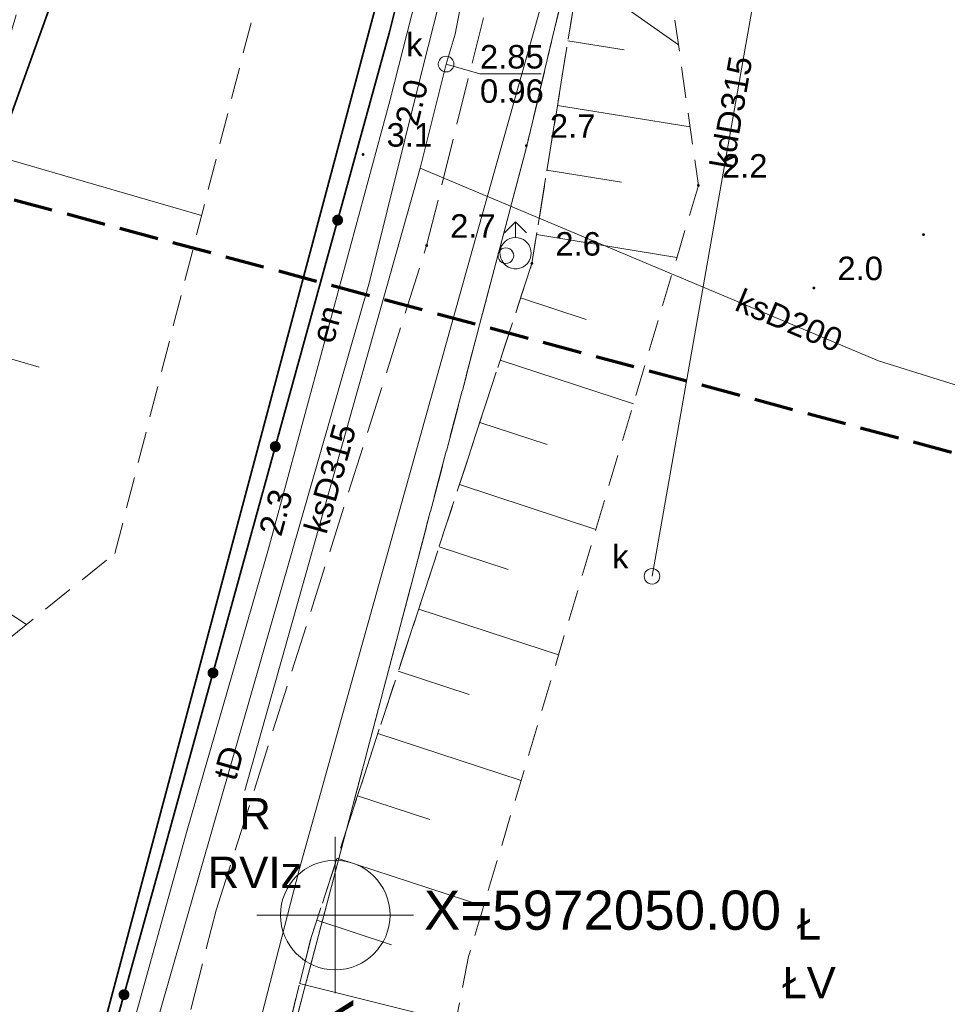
# Model space of a CAD drawing. Extents: x 5459987 to 5506369, y 5959610 to 5991660.
# Tile 10 of 51: x 5462390 to 5462420, y 5972047 to 5972079. Entities that reach past the tile are written whole.
import ezdxf
from ezdxf.enums import TextEntityAlignment as Align

# ---------------------------------------------------------------- set-up
doc = ezdxf.new("R2010")
doc.units = 0
for name, pattern in [('L_0_05', [1.75, 1.25, -0.5]), ('PRZER1-1', [1, 0.5, -0.5]), ('PRZER2-1', [1.5, 1, -0.5]), ('PRZER3-1', [2, 1.5, -0.5])]:
    doc.linetypes.add(name, pattern=pattern)
doc.layers.get('0').update_dxf_attribs({"linetype": 'CONTINUOUS'})
for name, color, linetype, lineweight in [('GESDZI', 7, 'CONTINUOUS', 18), ('GSLKOG', 7, 'CONTINUOUS', 35), ('GSPWPN', 7, 'CONTINUOUS', 13), ('GSPWPN_O', 7, 'CONTINUOUS', 13), ('GSSKOA', 7, 'CONTINUOUS', 18), ('GSSZSN', 7, 'CONTINUOUS', 18), ('GUPIKP', 7, 'CONTINUOUS', 18), ('GUPPRZ_O', 7, 'CONTINUOUS', 18), ('KRZYZE_2000', 230, 'CONTINUOUS', 18), ('ZAKRES', 3, 'L_0_05', 18)]:
    doc.layers.add(name, color=color, linetype=linetype, lineweight=lineweight)
for name, color, linetype, lineweight, true_color in [('GESKKL', 7, 'CONTINUOUS', 18, 0x24bc24), ('GESKKL_O', 7, 'CONTINUOUS', 18, 0x24bc24), ('GESUZY', 7, 'CONTINUOUS', 18, 0x008000), ('GESUZY_O', 7, 'CONTINUOUS', 18, 0x008000), ('GULEPR', 1, 'CONTINUOUS', 18, 0xff0000), ('GULEPR_O', 1, 'CONTINUOUS', 18, 0xff0000), ('GULKPR', 7, 'CONTINUOUS', 18, 0x803300), ('GULKPR_O', 7, 'CONTINUOUS', 18, 0x803300), ('GULTPR', 7, 'CONTINUOUS', 18, 0xff9100), ('GULTPR_O', 7, 'CONTINUOUS', 18, 0xff9100), ('GULWPR', 5, 'CONTINUOUS', 18, 0x0000ff), ('GUPKSD', 7, 'CONTINUOUS', 18, 0x803300), ('GUPKSD_O', 7, 'CONTINUOUS', 18, 0x803300), ('GUPWDT', 5, 'CONTINUOUS', 18, 0x0000ff)]:
    doc.layers.add(name, color=color, linetype=linetype, lineweight=lineweight, true_color=true_color)
doc.styles.add('Arial', font='arial.ttf')

# ---------------------------------------------------------------- blocks, each defined once
blk = doc.blocks.new('GSPWPN1')
blk.add_hatch(color=0).paths.add_polyline_path([(-0.045, 0), (-0.043467, -0.011647), (-0.038971, -0.0225), (-0.03182, -0.03182), (-0.0225, -0.038971), (-0.011647, -0.043467), (0, -0.045), (0.011647, -0.043467), (0.0225, -0.038971), (0.03182, -0.03182), (0.038971, -0.0225), (0.043467, -0.011647), (0.045, 0), (0.043467, 0.011647), (0.038971, 0.0225), (0.03182, 0.03182), (0.0225, 0.038971), (0.011647, 0.043467), (0, 0.045), (-0.011647, 0.043467), (-0.0225, 0.038971), (-0.03182, 0.03182), (-0.038971, 0.0225), (-0.043467, 0.011647)])
blk = doc.blocks.new('GUPWDT1')
at = {"color": 0}
for points in [[(-0.353553, 0.646447), (0, 1), (0.353553, 0.646447)], [(0, 0.5), (0, 1)]]:
    blk.add_lwpolyline(points, dxfattribs=at)
blk.add_lwpolyline([(0, 0.5), (0.086824, 0.492404), (0.17101, 0.469846), (0.25, 0.433013), (0.321394, 0.383022), (0.383022, 0.321394), (0.433013, 0.25), (0.469846, 0.17101), (0.492404, 0.086824), (0.5, 0), (0.492404, -0.086824), (0.469846, -0.17101), (0.433013, -0.25), (0.377875, -0.32743), (0.309079, -0.393027), (0.229113, -0.444418), (0.140866, -0.479746), (0.047528, -0.497736), (-0.047528, -0.497736), (-0.140866, -0.479746), (-0.229113, -0.444418), (-0.309079, -0.393027), (-0.377875, -0.32743), (-0.433013, -0.25), (-0.4725, -0.163534), (-0.494911, -0.071157), (-0.499434, 0.023791), (-0.485906, 0.117879), (-0.454816, 0.207708), (-0.407288, 0.290028), (-0.34504, 0.361867), (-0.27032, 0.420627), (-0.185831, 0.464184), (-0.094626, 0.490964)], close=True, dxfattribs=at)
blk = doc.blocks.new('GUPIKP1_1')
at = {"color": 0}
blk.add_lwpolyline([(0, 0.25), (0.064705, 0.241481), (0.125, 0.216506), (0.176777, 0.176777), (0.216506, 0.125), (0.241481, 0.064705), (0.25, 0), (0.241481, -0.064705), (0.216506, -0.125), (0.176777, -0.176777), (0.125, -0.216506), (0.064705, -0.241481), (0, -0.25), (-0.064705, -0.241481), (-0.125, -0.216506), (-0.176777, -0.176777), (-0.216506, -0.125), (-0.241481, -0.064705), (-0.25, 0), (-0.241481, 0.064705), (-0.216506, 0.125), (-0.176777, 0.176777), (-0.125, 0.216506), (-0.064705, 0.241481)], close=True, dxfattribs=at)
blk = doc.blocks.new('GUPKSD1')
at = {"color": 0}
blk.add_lwpolyline([(0, 0.25), (0.064705, 0.241481), (0.125, 0.216506), (0.176777, 0.176777), (0.216506, 0.125), (0.241481, 0.064705), (0.25, 0), (0.241481, -0.064705), (0.216506, -0.125), (0.176777, -0.176777), (0.125, -0.216506), (0.064705, -0.241481), (0, -0.25), (-0.064705, -0.241481), (-0.125, -0.216506), (-0.176777, -0.176777), (-0.216506, -0.125), (-0.241481, -0.064705), (-0.25, 0), (-0.241481, 0.064705), (-0.216506, 0.125), (-0.176777, 0.176777), (-0.125, 0.216506), (-0.064705, 0.241481)], close=True, dxfattribs=at)
blk = doc.blocks.new('KOLO')
blk.add_hatch(color=0).paths.add_polyline_path([(-0.175, 0), (-0.169037, -0.045293), (-0.151554, -0.0875), (-0.123744, -0.123744), (-0.0875, -0.151554), (-0.045293, -0.169037), (0, -0.175), (0.045293, -0.169037), (0.0875, -0.151554), (0.123744, -0.123744), (0.151554, -0.0875), (0.169037, -0.045293), (0.175, 0), (0.169037, 0.045293), (0.151554, 0.0875), (0.123744, 0.123744), (0.0875, 0.151554), (0.045293, 0.169037), (0, 0.175), (-0.045293, 0.169037), (-0.0875, 0.151554), (-0.123744, 0.123744), (-0.151554, 0.0875), (-0.169037, 0.045293)])

msp = doc.modelspace()

# ---------------------------------------------------------------- linework, layer by layer
at = {"layer": 'GESDZI', "color": 86, "linetype": 'Continuous', "lineweight": 35, "true_color": 0x1a7000, "elevation": 10.22}
for points in [[(5462384.29, 5972091.36), (5462215.94, 5972145.66), (5462213.96, 5972082.17), (5462308.18, 5972057.25), (5462340.61, 5972048.06), (5462364.69, 5972043.16), (5462381.18, 5972059), (5462385.8, 5972064.87), (5462396.55, 5972094.77)], [(5462376.59, 5971963.95), (5462384.76, 5972022.39), (5462386.94, 5972024.7), (5462387.65, 5972027.92), (5462406.22, 5972097.48), (5462396.55, 5972094.77), (5462385.8, 5972064.87), (5462381.18, 5972059), (5462364.69, 5972043.16), (5462340.61, 5972048.06), (5462308.18, 5972057.25), (5462213.96, 5972082.17), (5462213.12, 5972055.3), (5462223.9, 5971961.75), (5462260.21, 5971948.8), (5462357.51, 5971912.55), (5462364.45, 5971930.25), (5462372.73, 5971927.18)], [(5462408.64, 5971941.45), (5462391.49, 5971924.46), (5462372.95, 5971927.1), (5462372.73, 5971927.18), (5462376.59, 5971963.95), (5462384.76, 5972022.39), (5462386.94, 5972024.7), (5462387.65, 5972027.92), (5462406.22, 5972097.48), (5462459.45, 5972086.04), (5462459.72, 5972075.93), (5462424.23, 5971963.77), (5462419.1, 5971954.48)]]:
    msp.add_lwpolyline(points, close=True, dxfattribs=at)
at = {"layer": 'GESKKL', "color": 252, "linetype": 'PRZER3-1', "lineweight": 18, "elevation": 10.06}
msp.add_lwpolyline([(5462317.3, 5972098.89), (5462358.43, 5972084.87), (5462378.37, 5972078.41), (5462368.5, 5972050.38), (5462362.28, 5972043.65), (5462350.53, 5972030.95), (5462285.07, 5972049.3), (5462341.47, 5972016.42), (5462345.34, 5972019.01), (5462383.103, 5972010.54), (5462384.76, 5972022.39), (5462386.94, 5972024.7), (5462387.65, 5972027.92), (5462406.22, 5972097.48), (5462396.55, 5972094.77), (5462384.29, 5972091.36), (5462215.94, 5972145.66)], dxfattribs=at)
for points in [[(5462383.103, 5972010.54), (5462390.41, 5972008.91), (5462393.4, 5972026.37), (5462394.361, 5972030.01), (5462406.1, 5972074.48), (5462411.29, 5972096.39), (5462406.22, 5972097.48), (5462387.65, 5972027.92), (5462386.94, 5972024.7), (5462384.76, 5972022.39)], [(5462416.13, 5972003.44), (5462440.58, 5972081.66), (5462449.05, 5972079.02), (5462454.57, 5972077.19), (5462459.22, 5972075.69), (5462459.606, 5972075.568), (5462459.72, 5972075.93), (5462459.45, 5972086.04), (5462411.29, 5972096.39), (5462406.1, 5972074.48), (5462394.361, 5972030.01), (5462400.905, 5972029.088), (5462397.449, 5972007.541)]]:
    msp.add_lwpolyline(points, close=True, dxfattribs=at)
at = {"layer": 'GESUZY', "color": 252, "linetype": 'PRZER1-1', "lineweight": 18, "elevation": 10.08}
msp.add_lwpolyline([(5462317.3, 5972098.89), (5462358.43, 5972084.87), (5462378.37, 5972078.41), (5462368.5, 5972050.38), (5462362.28, 5972043.65), (5462350.53, 5972030.95), (5462285.07, 5972049.3), (5462341.47, 5972016.42), (5462345.34, 5972019.01), (5462383.103, 5972010.54), (5462384.76, 5972022.39), (5462386.94, 5972024.7), (5462387.65, 5972027.92), (5462406.22, 5972097.48), (5462396.55, 5972094.77), (5462384.29, 5972091.36), (5462215.94, 5972145.66)], dxfattribs=at)
for points in [[(5462383.103, 5972010.54), (5462390.41, 5972008.91), (5462393.4, 5972026.37), (5462394.361, 5972030.01), (5462406.1, 5972074.48), (5462411.29, 5972096.39), (5462406.22, 5972097.48), (5462387.65, 5972027.92), (5462386.94, 5972024.7), (5462384.76, 5972022.39)], [(5462416.13, 5972003.44), (5462440.58, 5972081.66), (5462449.05, 5972079.02), (5462454.57, 5972077.19), (5462459.22, 5972075.69), (5462459.606, 5972075.568), (5462459.72, 5972075.93), (5462459.45, 5972086.04), (5462411.29, 5972096.39), (5462406.1, 5972074.48), (5462394.361, 5972030.01), (5462400.905, 5972029.088), (5462397.449, 5972007.541)]]:
    msp.add_lwpolyline(points, close=True, dxfattribs=at)
at = {"layer": 'GSLKOG', "color": 252, "linetype": 'Continuous', "lineweight": 35, "elevation": 10.18}
msp.add_lwpolyline([(5462405.918, 5972094.937), (5462401.718, 5972078.161), (5462394.453, 5972051.764), (5462390.042, 5972035.924)], dxfattribs=at)
at = {"layer": 'GSSKOA', "color": 252, "linetype": 'PRZER3-1', "lineweight": 18, "elevation": 10.18}
for points in [[(5462383.67, 5971980.34), (5462385.49, 5971999.05), (5462390.42, 5972027.61), (5462396.2, 5972050.16), (5462402.92, 5972071.38), (5462406.06, 5972083.98), (5462407.16, 5972091.26), (5462406.68, 5972095.6)], [(5462435.7, 5972083.16), (5462419.92, 5972085.56), (5462414.23, 5972084.94), (5462410.22, 5972083.03), (5462407.68, 5972079.45), (5462406.28, 5972070.81), (5462399.23, 5972049.28), (5462393.52, 5972026.42), (5462388.47, 5971999.27), (5462386.83, 5971980.08)]]:
    msp.add_lwpolyline(points, dxfattribs=at)
at = {"layer": 'GSSZSN', "color": 252, "linetype": 'PRZER2-1', "lineweight": 18, "elevation": 10.06}
msp.add_lwpolyline([(5462368.814, 5972038.01), (5462375.548, 5972047.547), (5462392.963, 5972061.548), (5462399.054, 5972085.3), (5462399.575, 5972086.678), (5462394.321, 5972088.544), (5462389.04, 5972088.693), (5462384.885, 5972085.96), (5462380.954, 5972071.593), (5462376.235, 5972062.957), (5462373.626, 5972060.298), (5462377.71, 5972061.653), (5462382.995, 5972071.126), (5462387.542, 5972080.279), (5462390.231, 5972080.189), (5462386.115, 5972065.98), (5462381.271, 5972058.582), (5462368.158, 5972044.92)], dxfattribs=at)
msp.add_lwpolyline([(5462382.2, 5971949.31), (5462383.17, 5971954.76), (5462386.83, 5971980.08), (5462388.47, 5971999.27), (5462393.52, 5972026.42), (5462399.23, 5972049.28), (5462406.28, 5972070.81), (5462407.68, 5972079.45), (5462410.22, 5972083.03), (5462411.6, 5972073.3), (5462404.26, 5972048.67), (5462399.21, 5972023.42), (5462392.41, 5971998.44), (5462390.28, 5971979.68), (5462385.9, 5971956.46)], close=True, dxfattribs=at)
at = {"layer": 'GSSZSN', "color": 252, "linetype": 'Continuous', "lineweight": 18, "elevation": 10.06}
for points in [[(5462407.995, 5972079.894), (5462410.964, 5972077.787)], [(5462407.432, 5972077.923), (5462409.23, 5972077.631)], [(5462407.098, 5972075.858), (5462411.335, 5972075.172)], [(5462395.732, 5972072.344), (5462388.56, 5972074.422)], [(5462406.763, 5972073.794), (5462409.141, 5972073.409)], [(5462406.429, 5972071.729), (5462410.915, 5972071.002)], [(5462405.919, 5972069.708), (5462408.019, 5972069.02)], [(5462386.864, 5972068.567), (5462390.54, 5972067.502)], [(5462405.268, 5972067.72), (5462409.522, 5972066.327)], [(5462404.617, 5972065.733), (5462406.771, 5972065.027)], [(5462403.967, 5972063.745), (5462408.327, 5972062.317)], [(5462390.14, 5972059.278), (5462384.251, 5972063.133)], [(5462403.316, 5972061.758), (5462405.523, 5972061.035)], [(5462402.665, 5972059.77), (5462407.132, 5972058.307)], [(5462402.014, 5972057.783), (5462404.274, 5972057.043)], [(5462401.363, 5972055.795), (5462405.937, 5972054.297)], [(5462400.713, 5972053.808), (5462403.026, 5972053.05)], [(5462400.062, 5972051.82), (5462404.742, 5972050.288)], [(5462399.411, 5972049.833), (5462401.796, 5972049.052)], [(5462398.864, 5972047.815), (5462403.84, 5972046.572)]]:
    msp.add_lwpolyline(points, dxfattribs=at)
at = {"layer": 'GULEPR', "color": 1, "linetype": 'Continuous', "lineweight": 18, "true_color": 0xff0000, "elevation": 10.14}
msp.add_lwpolyline([(5462413.92, 5972094.65), (5462411.31, 5972095.3), (5462407.13, 5972095.87), (5462406.48, 5972094.18), (5462404.95, 5972088.59), (5462401.74, 5972076), (5462397.87, 5972061.7), (5462395.27, 5972052.71), (5462391.47, 5972039.04), (5462389.22, 5972029.91), (5462387.67, 5972024.28), (5462385.55, 5972013.95), (5462385.28, 5972010.09), (5462384.99, 5972004.26), (5462383.99, 5971994.74), (5462383.18, 5971985.42), (5462381.47, 5971972.22), (5462380.68, 5971964.26), (5462384.58, 5971963.43), (5462392.02, 5971961.8), (5462398.19, 5971959.67), (5462406.34, 5971957.26), (5462406.695, 5971958.131)], dxfattribs=at)
msp.add_lwpolyline([(5462413.92, 5972094.65), (5462411.31, 5972095.3), (5462407.13, 5972095.87), (5462406.48, 5972094.18), (5462404.95, 5972088.59), (5462401.74, 5972076), (5462397.87, 5972061.7), (5462395.27, 5972052.71), (5462391.47, 5972039.04), (5462389.22, 5972029.91), (5462387.67, 5972024.28), (5462385.55, 5972013.95), (5462385.28, 5972010.09), (5462384.99, 5972004.26), (5462383.99, 5971994.74), (5462383.18, 5971985.42), (5462381.47, 5971972.22), (5462380.68, 5971964.26), (5462384.58, 5971963.43), (5462392.02, 5971961.8), (5462398.19, 5971959.67), (5462406.34, 5971957.26), (5462406.695, 5971958.131)], dxfattribs=at)
at = {"layer": 'GULKPR', "linetype": 'Continuous', "lineweight": 18, "elevation": 10.14}
for points in [[(5462403.542, 5972077.176), (5462403.828, 5972078.129), (5462407.702, 5972098.311), (5462413.346, 5972124.744)], [(5462410.119, 5972060.82), (5462413.87, 5972082.108)], [(5462402.717, 5972073.854), (5462403.542, 5972077.176)], [(5462397.112, 5972053.982), (5462402.717, 5972073.854)], [(5462430.69, 5972063.531), (5462417.356, 5972067.701), (5462402.717, 5972073.854)]]:
    msp.add_lwpolyline(points, dxfattribs=at)
at = {"layer": 'GULTPR', "color": 30, "linetype": 'Continuous', "lineweight": 18, "true_color": 0xff9100, "elevation": 10.14}
msp.add_lwpolyline([(5462462.2, 5972234.51), (5462450.43, 5972234.158), (5462449.091, 5972232.78), (5462447.924, 5972231.201), (5462438.018, 5972208.875), (5462435.179, 5972201.759), (5462428.501, 5972183.96), (5462419.527, 5972163.61), (5462414.195, 5972142.483), (5462412.711, 5972124.992), (5462411.092, 5972116.673), (5462407.3, 5972094.825), (5462402.792, 5972077.023), (5462401.096, 5972070.227), (5462392.258, 5972039.441), (5462386.279, 5972014.531), (5462384.401, 5971988.917), (5462380.341, 5971958.022), (5462377.764, 5971942.121), (5462376.701, 5971929.463), (5462373.291, 5971911.539), (5462373.192, 5971906.639)], dxfattribs=at)
msp.add_lwpolyline([(5462462.2, 5972234.51), (5462450.43, 5972234.158), (5462449.091, 5972232.78), (5462447.924, 5972231.201), (5462438.018, 5972208.875), (5462435.179, 5972201.759), (5462428.501, 5972183.96), (5462419.527, 5972163.61), (5462414.195, 5972142.483), (5462412.711, 5972124.992), (5462411.092, 5972116.673), (5462407.3, 5972094.825), (5462402.792, 5972077.023), (5462401.096, 5972070.227), (5462392.258, 5972039.441), (5462386.279, 5972014.531), (5462384.401, 5971988.917), (5462380.341, 5971958.022), (5462377.764, 5971942.121), (5462376.701, 5971929.463), (5462373.291, 5971911.539), (5462373.192, 5971906.639)], dxfattribs=at)
at = {"layer": 'GULWPR', "color": 5, "linetype": 'Continuous', "lineweight": 18, "true_color": 0x0000ff, "elevation": 10.14}
msp.add_lwpolyline([(5462438.29, 5972194.17), (5462425.14, 5972161.82), (5462420.54, 5972151.19), (5462417.04, 5972133.58), (5462412.95, 5972111.86), (5462411.49, 5972103.1), (5462410.78, 5972100.19), (5462408.03, 5972084.21), (5462404.39, 5972071.3), (5462398.85, 5972051.44), (5462394.88, 5972036.02), (5462391.35, 5972019.42), (5462387.51, 5971996), (5462384.51, 5971974.71), (5462382.51, 5971965.6)], dxfattribs=at)
at = {"layer": 'GUPPRZ_O', "color": 36, "linetype": 'Continuous', "lineweight": 13, "true_color": 0x803300, "elevation": 10.8, "flags": 128}
msp.add_lwpolyline([(5462403.542, 5972077.176), (5462404.622, 5972076.862), (5462406.582, 5972076.862)], dxfattribs=at)
at = {"layer": 'KRZYZE_2000', "color": 252, "lineweight": 18, "flags": 128}
for points in [[(5462400, 5972047.5), (5462400, 5972052.5)], [(5462397.5, 5972050), (5462402.5, 5972050)]]:
    msp.add_lwpolyline(points, dxfattribs=at)
at = {"layer": 'KRZYZE_2000', "color": 252, "linetype": 'Continuous', "lineweight": 18}
msp.add_circle((5462400, 5972050), 1.75, dxfattribs=at)
at = {"layer": 'ZAKRES', "color": 252, "lineweight": 70, "flags": 128}
msp.add_lwpolyline([(5462543.8, 5972311.19), (5462511.46, 5972288.78), (5462481.09, 5972259.6), (5462422.01, 5972247.35), (5462418.13, 5972209.64), (5462389.82, 5972163.08), (5462367.15, 5972078.93), (5462475.94, 5972049.63), (5462481.47, 5972081.94), (5462475.95, 5972139.11), (5462481.03, 5972188.17), (5462517.69, 5972229.73), (5462568.77, 5972278.32)], close=True, dxfattribs=at)

# ---------------------------------------------------------------- block references
at = {"layer": 'GSLKOG', "color": 252, "linetype": 'Continuous', "lineweight": 35}
for p, rotation in [((5462400.076, 5972072.193, 10.18), 254.6128339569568), ((5462400.076, 5972072.193, 10.18), 254.6128339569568), ((5462398.086, 5972064.962, 10.18), 254.6128339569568), ((5462398.086, 5972064.962, 10.18), 254.6128339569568), ((5462396.096, 5972057.731, 10.18), 254.6128339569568), ((5462396.096, 5972057.731, 10.18), 254.6128339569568), ((5462393.254, 5972047.456, 10.18), 254.4392295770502), ((5462393.254, 5972047.456, 10.18), 254.4392295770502)]:
    msp.add_blockref('KOLO', p, dxfattribs=dict(at, rotation=rotation))
at = {"layer": 'GSPWPN', "color": 252, "linetype": 'Continuous', "lineweight": 13}
for p in [(5462406.105, 5972074.573, 10.08), (5462400.89, 5972074.29, 10.08), (5462411.6, 5972073.3, 10.08), (5462418.79, 5972071.73, 10.08), (5462402.92, 5972071.38, 10.08), (5462406.28, 5972070.81, 10.08), (5462415.288, 5972070.027, 10.08)]:
    msp.add_blockref('GSPWPN1', p, dxfattribs=at)
at = {"layer": 'GUPIKP', "color": 252, "linetype": 'Continuous', "lineweight": 18}
msp.add_blockref('GUPIKP1_1', (5462405.45, 5972071.06, 10.16), dxfattribs=at)
at = {"layer": 'GUPKSD', "linetype": 'Continuous', "lineweight": 18}
for p in [(5462403.542, 5972077.176, 10.16), (5462410.119, 5972060.82, 10.16)]:
    msp.add_blockref('GUPKSD1', p, dxfattribs=at)
at = {"layer": 'GUPWDT', "color": 5, "linetype": 'Continuous', "lineweight": 18, "true_color": 0x0000ff}
msp.add_blockref('GUPWDT1', (5462405.76, 5972071.14, 10.16), dxfattribs=at)

# ---------------------------------------------------------------- texts
at = {"layer": 'GESKKL_O', "color": 252, "linetype": 'Continuous', "lineweight": 0, "style": 'Arial'}
for s, p in [('RVIz', (5462397.439, 5972050.862, 10.8)), ('ŁV', (5462415.136, 5972047.342, 10.8))]:
    msp.add_text(s, height=1, dxfattribs=at).set_placement(p, align=Align.CENTER)
at = {"layer": 'GESUZY_O', "color": 252, "linetype": 'Continuous', "lineweight": 0, "style": 'Arial'}
for s, p in [('R', (5462397.439, 5972052.737, 10.8)), ('Ł', (5462415.136, 5972049.217, 10.8))]:
    msp.add_text(s, height=1, dxfattribs=at).set_placement(p, align=Align.CENTER)
at = {"layer": 'GSPWPN_O', "color": 252, "linetype": 'Continuous', "lineweight": 0, "style": 'Arial'}
for s, p in [('2.7', (5462406.855, 5972074.823, 10.8)), ('3.1', (5462401.64, 5972074.54, 10.8)), ('2.2', (5462412.35, 5972073.55, 10.8)), ('2.7', (5462403.67, 5972071.63, 10.8)), ('2.6', (5462407.03, 5972071.06, 10.8)), ('2.0', (5462416.038, 5972070.277, 10.8))]:
    msp.add_text(s, height=0.75, dxfattribs=at).set_placement(p)
at = {"layer": 'GULEPR_O', "color": 1, "linetype": 'Continuous', "lineweight": 0, "true_color": 0xff0000, "style": 'Arial'}
msp.add_text('en', height=0.75, rotation=74.8568, dxfattribs=at).set_placement((5462400.088, 5972068.773, 10.8), align=Align.CENTER)
at = {"layer": 'GULKPR_O', "color": 36, "linetype": 'Continuous', "lineweight": 0, "true_color": 0x803300, "style": 'Arial'}
for s, rotation, p in [('kdD315', 80.0084, (5462413.016, 5972075.569, 10.8)), ('ksD200', 337.2009, (5462414.355, 5972068.644, 10.8)), ('ksD315', 74.2488, (5462400.197, 5972063.838, 10.8))]:
    msp.add_text(s, height=0.75, rotation=rotation, dxfattribs=at).set_placement(p, align=Align.CENTER)
at = {"layer": 'GULTPR_O', "color": 30, "linetype": 'Continuous', "lineweight": 0, "true_color": 0xff9100, "style": 'Arial'}
msp.add_text('tD', height=0.75, rotation=73.9818, dxfattribs=at).set_placement((5462396.959, 5972054.753, 10.8), align=Align.CENTER)
at = {"layer": 'GUPKSD_O', "color": 252, "linetype": 'Continuous', "lineweight": 0, "style": 'Arial'}
for p in [(5462402.792, 5972077.426, 10.8), (5462409.369, 5972061.07, 10.8)]:
    msp.add_text('k', height=0.75, dxfattribs=at).set_placement(p, align=Align.RIGHT)
at = {"layer": 'GUPPRZ_O', "color": 36, "linetype": 'Continuous', "lineweight": 0, "true_color": 0x803300, "style": 'Arial'}
for s, p in [('2.85', (5462404.622, 5972077.035, 10.8)), ('0.96', (5462404.622, 5972075.94, 10.8))]:
    msp.add_text(s, height=0.75, rotation=360, dxfattribs=at).set_placement(p)
at = {"layer": 'GUPPRZ_O', "color": 30, "linetype": 'Continuous', "lineweight": 0, "true_color": 0xff9100, "style": 'Arial'}
msp.add_text('2.0', height=0.75, rotation=75.9915, dxfattribs=at).set_placement((5462402.98, 5972076.567, 10.8), align=Align.RIGHT)
at = {"layer": 'GUPPRZ_O', "color": 1, "linetype": 'Continuous', "lineweight": 0, "true_color": 0xff0000, "style": 'Arial'}
msp.add_text('2.3', height=0.75, rotation=74.8568, dxfattribs=at).set_placement((5462398.271, 5972062.057, 10.8))
at = {"layer": 'KRZYZE_2000', "color": 252, "lineweight": 25, "style": 'Arial'}
msp.add_text('X=5972050.00', height=1.25, dxfattribs=at).set_placement((5462402.83, 5972049.53))
msp.add_text('Y=5462400.00', height=1.25, rotation=-90, dxfattribs=at).set_placement((5462399.33, 5972047.33))

doc.saveas('drawing.dxf')
